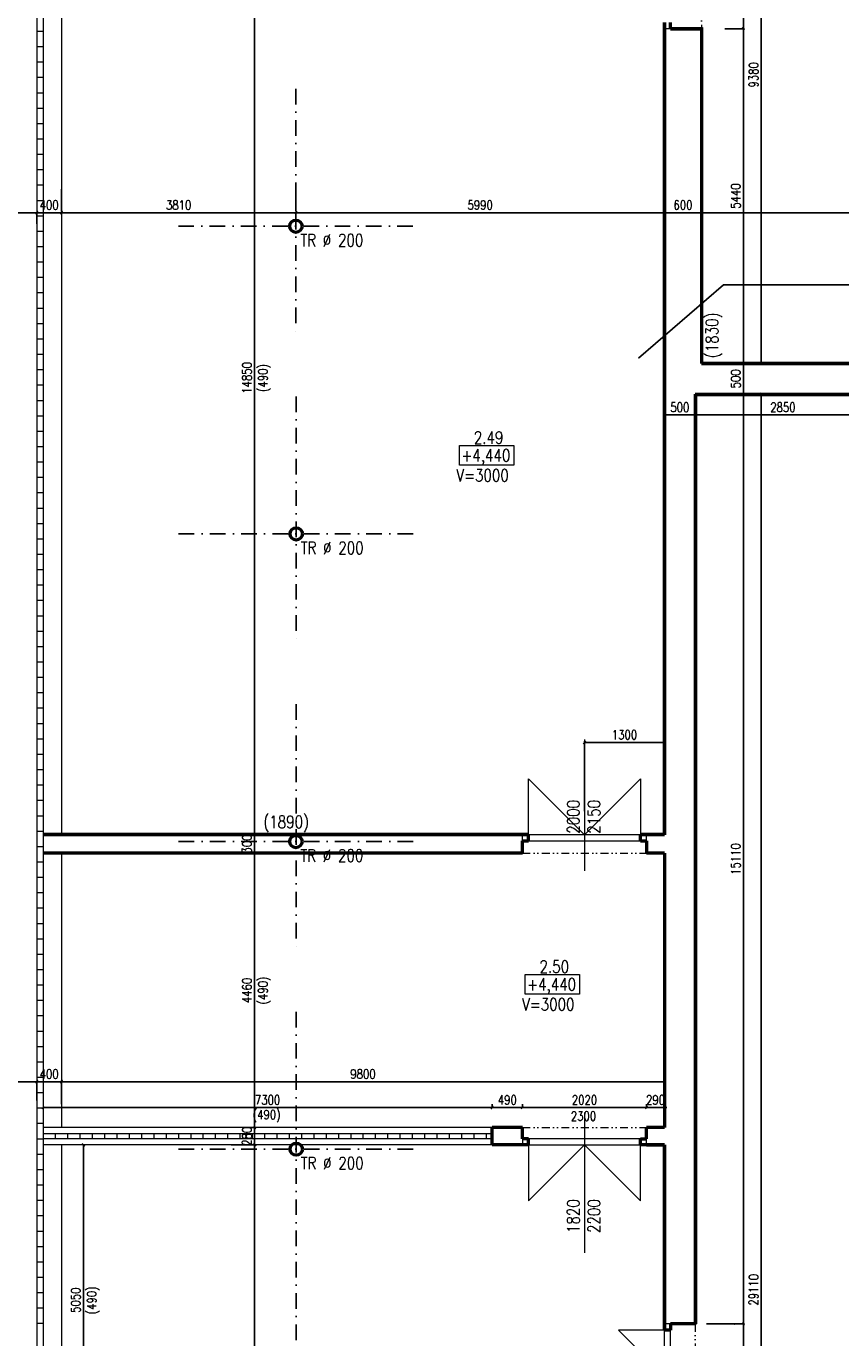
# Model space of a CAD drawing. Header units: millimetres. Extents: x -238874 to 551972, y -298952 to 658415.
# Tile 228 of 256: x 41975 to 55213, y 178336 to 199651. Entities that reach past the tile are written whole.
import ezdxf

# ---------------------------------------------------------------- set-up
doc = ezdxf.new("R2010")
doc.units = ezdxf.units.MM
doc.header["$LTSCALE"] = 20
doc.linetypes.add('DIVIDE2', pattern=[15.875, 6.35, -3.175, 0, -3.175, 0, -3.175])
doc.linetypes.add('ČERCHOVANÁ', pattern=[25.4, 12.7, -6.35, 0, -6.35])
for name, color, linetype in [('CZ', 255, 'Continuous'), ('KOTY', 8, 'Continuous'), ('OSYSTAVBA', 101, 'ČERCHOVANÁ')]:
    doc.layers.add(name, color=color, linetype=linetype)
doc.layers.add('NOSNÉ', color=8, linetype='Continuous', lineweight=50)
doc.layers.add('PRUCHODY', color=7, linetype='Continuous', lineweight=18)
doc.styles.add('SIMPLEX', font='SIMPLEX.shx', dxfattribs={"width": 0.8, "bigfont": 'CAD13.shx'})
doc.styles.get("Standard").update_dxf_attribs({"font": 'simplex.shx', "width": 0.8})
doc.dimstyles.new('CKA', dxfattribs={"dimtxt": 200, "dimasz": 40, "dimexe": 20, "dimexo": 0.2, "dimgap": 50, "dimtad": 1, "dimdec": 0, "dimrnd": 1, "dimzin": 0, "dimdsep": 46, "dimtxsty": 'Standard', "dimblk1": 'OBLIQUE', "dimblk2": 'OBLIQUE', "dimsah": 1, "dimcen": 0.09, "dimclrd": 253, "dimclre": 253, "dimclrt": 253, "dimadec": 0, "dimazin": 0, "dimtfac": 1, "dimtdec": 0, "dimtix": 1, "dimtmove": 2, "dimatfit": 3, "dimfxl": 1, "dimtolj": 1, "dimtzin": 0, "dimarcsym": 0})

# ---------------------------------------------------------------- blocks, each defined once
blk = doc.blocks.new('_OBLIQUE')
at = {"color": 0, "linetype": 'ByBlock'}
blk.add_line((-0.5, -0.5), (0.5, 0.5), dxfattribs=at)
blk = doc.blocks.new('*D1678')
at = {"layer": 'DEFPOINTS', "color": 0, "transparency": 16777216}
for p in [(52948, 199611), (58498, 197281), (58498, 196620)]:
    blk.add_point(p, dxfattribs=at)
at = {"layer": 'KOTY', "lineweight": -2, "transparency": 16777216}
for p, q in [((58498, 196900), (58498, 196600)), ((52948, 196620), (58498, 196620))]:
    blk.add_line(p, q, dxfattribs=at)
at = {"layer": 'KOTY', "lineweight": -2, "transparency": 16777216, "xscale": 40, "yscale": 40, "zscale": 40, "rotation": 180}
blk.add_blockref('_OBLIQUE', (52948, 196620), dxfattribs=at)
at = {"layer": 'KOTY', "lineweight": -2, "transparency": 16777216, "xscale": 40, "yscale": 40, "zscale": 40}
blk.add_blockref('_OBLIQUE', (58498, 196620), dxfattribs=at)
at = {"layer": 'KOTY', "transparency": 16777216, "insert": (55723, 196745), "char_height": 150, "attachment_point": 5, "style": 'SIMPLEX'}
blk.add_mtext('\\A1;5550', dxfattribs=at)
blk = doc.blocks.new('*D1687')
at = {"layer": 'DEFPOINTS', "color": 0, "transparency": 16777216}
for p in [(45687, 186211), (45687, 181751), (45898, 181751)]:
    blk.add_point(p, dxfattribs=at)
at = {"layer": 'KOTY', "lineweight": -2, "transparency": 16777216}
for p, q in [((45687, 186211), (45687, 181751)), ((45517, 181751), (45667, 181751))]:
    blk.add_line(p, q, dxfattribs=at)
at = {"layer": 'KOTY', "lineweight": -2, "transparency": 16777216, "xscale": 40, "yscale": 40, "zscale": 40}
for p, rotation in [((45687, 186211), 90), ((45687, 181751), 270)]:
    blk.add_blockref('_OBLIQUE', p, dxfattribs=dict(at, rotation=rotation))
at = {"layer": 'KOTY', "transparency": 16777216, "insert": (45562, 183981), "char_height": 150, "attachment_point": 5, "rotation": 90, "style": 'SIMPLEX'}
blk.add_mtext('\\A1;4460', dxfattribs=at)
blk = doc.blocks.new('*D1689')
at = {"layer": 'DEFPOINTS', "color": 0, "transparency": 16777216}
for p in [(52848, 193671), (53631, 193671), (52648, 178561)]:
    blk.add_point(p, dxfattribs=at)
at = {"layer": 'KOTY', "lineweight": -2, "transparency": 16777216}
for p, q in [((53229, 193671), (53651, 193671)), ((53631, 178561), (53631, 193671))]:
    blk.add_line(p, q, dxfattribs=at)
at = {"layer": 'KOTY', "lineweight": -2, "transparency": 16777216, "xscale": 40, "yscale": 40, "zscale": 40}
for p, rotation in [((53631, 193671), 90), ((53631, 178561), 270)]:
    blk.add_blockref('_OBLIQUE', p, dxfattribs=dict(at, rotation=rotation))
at = {"layer": 'KOTY', "transparency": 16777216, "insert": (53506, 186116), "char_height": 150, "attachment_point": 5, "rotation": 90, "style": 'SIMPLEX'}
blk.add_mtext('\\A1;15110', dxfattribs=at)
blk = doc.blocks.new('*D1690')
at = {"layer": 'DEFPOINTS', "color": 0, "transparency": 16777216}
for p in [(52848, 193671), (53921, 193671), (52848, 164561)]:
    blk.add_point(p, dxfattribs=at)
at = {"layer": 'KOTY', "lineweight": -2, "transparency": 16777216}
for p, q in [((53229, 193671), (53941, 193671)), ((53921, 164561), (53921, 193671))]:
    blk.add_line(p, q, dxfattribs=at)
at = {"layer": 'KOTY', "lineweight": -2, "transparency": 16777216, "xscale": 40, "yscale": 40, "zscale": 40}
for p, rotation in [((53921, 193671), 90), ((53921, 164561), 270)]:
    blk.add_blockref('_OBLIQUE', p, dxfattribs=dict(at, rotation=rotation))
at = {"layer": 'KOTY', "transparency": 16777216, "insert": (53796, 179116), "char_height": 150, "attachment_point": 5, "rotation": 90, "style": 'SIMPLEX'}
blk.add_mtext('\\A1;29110', dxfattribs=at)
blk = doc.blocks.new('*D1809')
at = {"layer": 'DEFPOINTS', "color": 0, "transparency": 16777216}
for p in [(45687, 181471), (45687, 171991), (45687, 171991)]:
    blk.add_point(p, dxfattribs=at)
at = {"layer": 'KOTY', "lineweight": -2, "transparency": 16777216}
for p, q in [((45687, 181471), (45687, 171991)), ((46068, 171991), (45707, 171991))]:
    blk.add_line(p, q, dxfattribs=at)
at = {"layer": 'KOTY', "lineweight": -2, "transparency": 16777216, "xscale": 40, "yscale": 40, "zscale": 40}
for p, rotation in [((45687, 181471), 90), ((45687, 171991), 270)]:
    blk.add_blockref('_OBLIQUE', p, dxfattribs=dict(at, rotation=rotation))
at = {"layer": 'KOTY', "transparency": 16777216, "insert": (45562, 176731), "char_height": 150, "attachment_point": 5, "rotation": 90, "style": 'SIMPLEX'}
blk.add_mtext('\\A1;9480', dxfattribs=at)
blk = doc.blocks.new('*D1858')
at = {"layer": 'DEFPOINTS', "color": 0, "transparency": 16777216}
for p in [(42548, 182497), (42548, 181751), (52348, 181751)]:
    blk.add_point(p, dxfattribs=at)
at = {"layer": 'KOTY', "lineweight": -2, "transparency": 16777216}
for p, q in [((42548, 182132), (42548, 182517)), ((52348, 182497), (42548, 182497))]:
    blk.add_line(p, q, dxfattribs=at)
at = {"layer": 'KOTY', "lineweight": -2, "transparency": 16777216, "xscale": 40, "yscale": 40, "zscale": 40, "rotation": 180}
blk.add_blockref('_OBLIQUE', (42548, 182497), dxfattribs=at)
at = {"layer": 'KOTY', "lineweight": -2, "transparency": 16777216, "xscale": 40, "yscale": 40, "zscale": 40}
blk.add_blockref('_OBLIQUE', (52348, 182497), dxfattribs=at)
at = {"layer": 'KOTY', "transparency": 16777216, "insert": (47448, 182622), "char_height": 150, "attachment_point": 5, "style": 'SIMPLEX'}
blk.add_mtext('\\A1;9800', dxfattribs=at)
blk = doc.blocks.new('*D1862')
at = {"layer": 'DEFPOINTS', "color": 0, "transparency": 16777216}
for p in [(49548, 182077), (42248, 181751), (49548, 181751)]:
    blk.add_point(p, dxfattribs=at)
at = {"layer": 'KOTY', "lineweight": -2, "transparency": 16777216}
for p, q in [((42248, 182077), (49548, 182077)), ((49548, 182132), (49548, 182097))]:
    blk.add_line(p, q, dxfattribs=at)
at = {"layer": 'KOTY', "lineweight": -2, "transparency": 16777216, "xscale": 40, "yscale": 40, "zscale": 40, "rotation": 180}
blk.add_blockref('_OBLIQUE', (42248, 182077), dxfattribs=at)
at = {"layer": 'KOTY', "lineweight": -2, "transparency": 16777216, "xscale": 40, "yscale": 40, "zscale": 40}
blk.add_blockref('_OBLIQUE', (49548, 182077), dxfattribs=at)
at = {"layer": 'KOTY', "transparency": 16777216, "insert": (45898, 182202), "char_height": 150, "attachment_point": 5, "style": 'SIMPLEX'}
blk.add_mtext('\\A1;7300', dxfattribs=at)
blk = doc.blocks.new('*D1863')
at = {"layer": 'DEFPOINTS', "color": 0, "transparency": 16777216}
for p in [(42548, 181471), (42905, 181471), (42548, 176421)]:
    blk.add_point(p, dxfattribs=at)
at = {"layer": 'KOTY', "lineweight": -2, "transparency": 16777216}
for p, q in [((42905, 176421), (42905, 181471)), ((42929, 181471), (42925, 181471))]:
    blk.add_line(p, q, dxfattribs=at)
at = {"layer": 'KOTY', "lineweight": -2, "transparency": 16777216, "xscale": 40, "yscale": 40, "zscale": 40}
for p, rotation in [((42905, 181471), 90), ((42905, 176421), 270)]:
    blk.add_blockref('_OBLIQUE', p, dxfattribs=dict(at, rotation=rotation))
at = {"layer": 'KOTY', "transparency": 16777216, "insert": (42780, 178946), "char_height": 150, "attachment_point": 5, "rotation": 90, "style": 'SIMPLEX'}
blk.add_mtext('\\A1;5050', dxfattribs=at)
blk = doc.blocks.new('*D1868')
at = {"layer": 'DEFPOINTS', "color": 0, "transparency": 16777216}
for p in [(42148, 182571), (42148, 182497), (42548, 181751)]:
    blk.add_point(p, dxfattribs=at)
at = {"layer": 'KOTY', "lineweight": -2, "transparency": 16777216}
for p, q in [((42148, 182497), (42108, 182497)), ((42548, 182497), (42148, 182497)), ((42148, 182190), (42148, 182477)), ((42548, 182497), (42588, 182497))]:
    blk.add_line(p, q, dxfattribs=at)
at = {"layer": 'KOTY', "lineweight": -2, "transparency": 16777216, "xscale": 40, "yscale": 40, "zscale": 40}
blk.add_blockref('_OBLIQUE', (42148, 182497), dxfattribs=at)
at = {"layer": 'KOTY', "lineweight": -2, "transparency": 16777216, "xscale": 40, "yscale": 40, "zscale": 40, "rotation": 180}
blk.add_blockref('_OBLIQUE', (42548, 182497), dxfattribs=at)
at = {"layer": 'KOTY', "transparency": 16777216, "insert": (42348, 182622), "char_height": 150, "attachment_point": 5, "style": 'SIMPLEX'}
blk.add_mtext('\\A1;400', dxfattribs=at)
blk = doc.blocks.new('*D1869')
at = {"layer": 'DEFPOINTS', "color": 0, "transparency": 16777216}
for p in [(40258, 182497), (40258, 182497), (42148, 182571)]:
    blk.add_point(p, dxfattribs=at)
at = {"layer": 'KOTY', "lineweight": -2, "transparency": 16777216}
for p, q in [((40258, 182878), (40258, 182517)), ((42148, 182497), (40258, 182497))]:
    blk.add_line(p, q, dxfattribs=at)
at = {"layer": 'KOTY', "lineweight": -2, "transparency": 16777216, "xscale": 40, "yscale": 40, "zscale": 40, "rotation": 180}
blk.add_blockref('_OBLIQUE', (40258, 182497), dxfattribs=at)
at = {"layer": 'KOTY', "lineweight": -2, "transparency": 16777216, "xscale": 40, "yscale": 40, "zscale": 40}
blk.add_blockref('_OBLIQUE', (42148, 182497), dxfattribs=at)
at = {"layer": 'KOTY', "transparency": 16777216, "insert": (41203, 182622), "char_height": 150, "attachment_point": 5, "style": 'SIMPLEX'}
blk.add_mtext('\\A1;1890', dxfattribs=at)
blk = doc.blocks.new('*D1870')
at = {"layer": 'DEFPOINTS', "color": 0, "transparency": 16777216}
for p in [(45898, 181751), (45687, 181471), (45687, 181471)]:
    blk.add_point(p, dxfattribs=at)
at = {"layer": 'KOTY', "lineweight": -2, "transparency": 16777216}
for p, q in [((45687, 181751), (45687, 181791)), ((45687, 181751), (45687, 181471)), ((45306, 181471), (45667, 181471)), ((45687, 181471), (45687, 181431))]:
    blk.add_line(p, q, dxfattribs=at)
at = {"layer": 'KOTY', "lineweight": -2, "transparency": 16777216, "xscale": 40, "yscale": 40, "zscale": 40}
for p, rotation in [((45687, 181751), 270), ((45687, 181471), 90)]:
    blk.add_blockref('_OBLIQUE', p, dxfattribs=dict(at, rotation=rotation))
at = {"layer": 'KOTY', "transparency": 16777216, "insert": (45562, 181611), "char_height": 150, "attachment_point": 5, "rotation": 90, "style": 'SIMPLEX'}
blk.add_mtext('\\A1;280', dxfattribs=at)
blk = doc.blocks.new('*D1871')
at = {"layer": 'DEFPOINTS', "color": 0, "transparency": 16777216}
for p in [(52648, 178561), (53631, 178561), (52648, 176861)]:
    blk.add_point(p, dxfattribs=at)
at = {"layer": 'KOTY', "lineweight": -2, "transparency": 16777216}
for p, q in [((53029, 178561), (53651, 178561)), ((53631, 176861), (53631, 178561))]:
    blk.add_line(p, q, dxfattribs=at)
at = {"layer": 'KOTY', "lineweight": -2, "transparency": 16777216, "xscale": 40, "yscale": 40, "zscale": 40}
for p, rotation in [((53631, 178561), 90), ((53631, 176861), 270)]:
    blk.add_blockref('_OBLIQUE', p, dxfattribs=dict(at, rotation=rotation))
at = {"layer": 'KOTY', "transparency": 16777216, "insert": (53506, 177711), "char_height": 150, "attachment_point": 5, "rotation": 90, "style": 'SIMPLEX'}
blk.add_mtext('\\A1;1700', dxfattribs=at)
blk = doc.blocks.new('*D1875')
at = {"layer": 'DEFPOINTS', "color": 0, "transparency": 16777216}
for p in [(50038, 182077), (49548, 181751), (50038, 181751)]:
    blk.add_point(p, dxfattribs=at)
at = {"layer": 'KOTY', "lineweight": -2, "transparency": 16777216}
for p, q in [((49548, 182077), (50038, 182077)), ((50038, 182132), (50038, 182097))]:
    blk.add_line(p, q, dxfattribs=at)
at = {"layer": 'KOTY', "lineweight": -2, "transparency": 16777216, "xscale": 40, "yscale": 40, "zscale": 40, "rotation": 180}
blk.add_blockref('_OBLIQUE', (49548, 182077), dxfattribs=at)
at = {"layer": 'KOTY', "lineweight": -2, "transparency": 16777216, "xscale": 40, "yscale": 40, "zscale": 40}
blk.add_blockref('_OBLIQUE', (50038, 182077), dxfattribs=at)
at = {"layer": 'KOTY', "transparency": 16777216, "insert": (49793, 182202), "char_height": 150, "attachment_point": 5, "style": 'SIMPLEX'}
blk.add_mtext('\\A1;490', dxfattribs=at)
blk = doc.blocks.new('*D1876')
at = {"layer": 'DEFPOINTS', "color": 0, "transparency": 16777216}
for p in [(52058, 182077), (50038, 181751), (52058, 181751)]:
    blk.add_point(p, dxfattribs=at)
at = {"layer": 'KOTY', "lineweight": -2, "transparency": 16777216}
for p, q in [((50038, 182077), (52058, 182077)), ((52058, 182132), (52058, 182097))]:
    blk.add_line(p, q, dxfattribs=at)
at = {"layer": 'KOTY', "lineweight": -2, "transparency": 16777216, "xscale": 40, "yscale": 40, "zscale": 40, "rotation": 180}
blk.add_blockref('_OBLIQUE', (50038, 182077), dxfattribs=at)
at = {"layer": 'KOTY', "lineweight": -2, "transparency": 16777216, "xscale": 40, "yscale": 40, "zscale": 40}
blk.add_blockref('_OBLIQUE', (52058, 182077), dxfattribs=at)
at = {"layer": 'KOTY', "transparency": 16777216, "insert": (51048, 182202), "char_height": 150, "attachment_point": 5, "style": 'SIMPLEX'}
blk.add_mtext('\\A1;2020', dxfattribs=at)
blk = doc.blocks.new('*D1877')
at = {"layer": 'DEFPOINTS', "color": 0, "transparency": 16777216}
for p in [(52348, 182077), (52058, 181751), (52348, 181751)]:
    blk.add_point(p, dxfattribs=at)
at = {"layer": 'KOTY', "lineweight": -2, "transparency": 16777216}
for p, q in [((52058, 182077), (52018, 182077)), ((52058, 182077), (52348, 182077)), ((52348, 182132), (52348, 182097)), ((52348, 182077), (52388, 182077))]:
    blk.add_line(p, q, dxfattribs=at)
at = {"layer": 'KOTY', "lineweight": -2, "transparency": 16777216, "xscale": 40, "yscale": 40, "zscale": 40}
blk.add_blockref('_OBLIQUE', (52058, 182077), dxfattribs=at)
at = {"layer": 'KOTY', "lineweight": -2, "transparency": 16777216, "xscale": 40, "yscale": 40, "zscale": 40, "rotation": 180}
blk.add_blockref('_OBLIQUE', (52348, 182077), dxfattribs=at)
at = {"layer": 'KOTY', "transparency": 16777216, "insert": (52203, 182202), "char_height": 150, "attachment_point": 5, "style": 'SIMPLEX'}
blk.add_mtext('\\A1;290', dxfattribs=at)
blk = doc.blocks.new('*D1985')
at = {"layer": 'DEFPOINTS', "color": 0, "transparency": 16777216}
for p in [(52348, 199611), (46358, 196620), (52348, 196620)]:
    blk.add_point(p, dxfattribs=at)
at = {"layer": 'KOTY', "lineweight": -2, "transparency": 16777216}
for p, q in [((52348, 199230), (52348, 196600)), ((46358, 196620), (52348, 196620))]:
    blk.add_line(p, q, dxfattribs=at)
at = {"layer": 'KOTY', "lineweight": -2, "transparency": 16777216, "xscale": 40, "yscale": 40, "zscale": 40, "rotation": 180}
blk.add_blockref('_OBLIQUE', (46358, 196620), dxfattribs=at)
at = {"layer": 'KOTY', "lineweight": -2, "transparency": 16777216, "xscale": 40, "yscale": 40, "zscale": 40}
blk.add_blockref('_OBLIQUE', (52348, 196620), dxfattribs=at)
at = {"layer": 'KOTY', "transparency": 16777216, "insert": (49353, 196745), "char_height": 150, "attachment_point": 5, "style": 'SIMPLEX'}
blk.add_mtext('\\A1;5990', dxfattribs=at)
blk = doc.blocks.new('*D1986')
at = {"layer": 'DEFPOINTS', "color": 0, "transparency": 16777216}
for p in [(52348, 199611), (52948, 199611), (52948, 196620)]:
    blk.add_point(p, dxfattribs=at)
at = {"layer": 'KOTY', "lineweight": -2, "transparency": 16777216}
for p, q in [((52948, 199230), (52948, 196600)), ((52348, 196620), (52948, 196620))]:
    blk.add_line(p, q, dxfattribs=at)
at = {"layer": 'KOTY', "lineweight": -2, "transparency": 16777216, "xscale": 40, "yscale": 40, "zscale": 40, "rotation": 180}
blk.add_blockref('_OBLIQUE', (52348, 196620), dxfattribs=at)
at = {"layer": 'KOTY', "lineweight": -2, "transparency": 16777216, "xscale": 40, "yscale": 40, "zscale": 40}
blk.add_blockref('_OBLIQUE', (52948, 196620), dxfattribs=at)
at = {"layer": 'KOTY', "transparency": 16777216, "insert": (52648, 196745), "char_height": 150, "attachment_point": 5, "style": 'SIMPLEX'}
blk.add_mtext('\\A1;600', dxfattribs=at)
blk = doc.blocks.new('*D1987')
at = {"layer": 'DEFPOINTS', "color": 0, "transparency": 16777216}
for p in [(45687, 201361), (45687, 186511), (45687, 186511)]:
    blk.add_point(p, dxfattribs=at)
at = {"layer": 'KOTY', "lineweight": -2, "transparency": 16777216}
for p, q in [((45687, 201361), (45687, 186511)), ((45306, 186511), (45667, 186511))]:
    blk.add_line(p, q, dxfattribs=at)
at = {"layer": 'KOTY', "lineweight": -2, "transparency": 16777216, "xscale": 40, "yscale": 40, "zscale": 40}
for p, rotation in [((45687, 201361), 90), ((45687, 186511), 270)]:
    blk.add_blockref('_OBLIQUE', p, dxfattribs=dict(at, rotation=rotation))
at = {"layer": 'KOTY', "transparency": 16777216, "insert": (45562, 193936), "char_height": 150, "attachment_point": 5, "rotation": 90, "style": 'SIMPLEX'}
blk.add_mtext('\\A1;14850', dxfattribs=at)
blk = doc.blocks.new('*D1988')
at = {"layer": 'DEFPOINTS', "color": 0, "transparency": 16777216}
for p in [(53921, 203551), (54978, 203551), (52948, 194171)]:
    blk.add_point(p, dxfattribs=at)
at = {"layer": 'KOTY', "lineweight": -2, "transparency": 16777216}
for p, q in [((54597, 203551), (53901, 203551)), ((53921, 194171), (53921, 203551))]:
    blk.add_line(p, q, dxfattribs=at)
at = {"layer": 'KOTY', "lineweight": -2, "transparency": 16777216, "xscale": 40, "yscale": 40, "zscale": 40}
for p, rotation in [((53921, 203551), 90), ((53921, 194171), 270)]:
    blk.add_blockref('_OBLIQUE', p, dxfattribs=dict(at, rotation=rotation))
at = {"layer": 'KOTY', "transparency": 16777216, "insert": (53796, 198861), "char_height": 150, "attachment_point": 5, "rotation": 90, "style": 'SIMPLEX'}
blk.add_mtext('\\A1;9380', dxfattribs=at)
blk = doc.blocks.new('*D1989')
at = {"layer": 'DEFPOINTS', "color": 0, "transparency": 16777216}
for p in [(52948, 199611), (53631, 199611), (52848, 194171)]:
    blk.add_point(p, dxfattribs=at)
at = {"layer": 'KOTY', "lineweight": -2, "transparency": 16777216}
for p, q in [((53329, 199611), (53651, 199611)), ((53631, 194171), (53631, 199611))]:
    blk.add_line(p, q, dxfattribs=at)
at = {"layer": 'KOTY', "lineweight": -2, "transparency": 16777216, "xscale": 40, "yscale": 40, "zscale": 40}
for p, rotation in [((53631, 199611), 90), ((53631, 194171), 270)]:
    blk.add_blockref('_OBLIQUE', p, dxfattribs=dict(at, rotation=rotation))
at = {"layer": 'KOTY', "transparency": 16777216, "insert": (53506, 196891), "char_height": 150, "attachment_point": 5, "rotation": 90, "style": 'SIMPLEX'}
blk.add_mtext('\\A1;5440', dxfattribs=at)
blk = doc.blocks.new('*D1990')
at = {"layer": 'DEFPOINTS', "color": 0, "transparency": 16777216}
for p in [(45687, 186511), (45687, 186211), (45687, 186211)]:
    blk.add_point(p, dxfattribs=at)
at = {"layer": 'KOTY', "lineweight": -2, "transparency": 16777216}
for p, q in [((45687, 186511), (45687, 186551)), ((45687, 186511), (45687, 186211)), ((45306, 186211), (45667, 186211)), ((45687, 186211), (45687, 186171))]:
    blk.add_line(p, q, dxfattribs=at)
at = {"layer": 'KOTY', "lineweight": -2, "transparency": 16777216, "xscale": 40, "yscale": 40, "zscale": 40}
for p, rotation in [((45687, 186511), 270), ((45687, 186211), 90)]:
    blk.add_blockref('_OBLIQUE', p, dxfattribs=dict(at, rotation=rotation))
at = {"layer": 'KOTY', "transparency": 16777216, "insert": (45562, 186361), "char_height": 150, "attachment_point": 5, "rotation": 90, "style": 'SIMPLEX'}
blk.add_mtext('\\A1;300', dxfattribs=at)
blk = doc.blocks.new('*D1991')
at = {"layer": 'DEFPOINTS', "color": 0, "transparency": 16777216}
for p in [(42548, 196620), (46358, 196620), (46358, 196620)]:
    blk.add_point(p, dxfattribs=at)
at = {"layer": 'KOTY', "lineweight": -2, "transparency": 16777216}
for p, q in [((46358, 197001), (46358, 196640)), ((42548, 196620), (46358, 196620))]:
    blk.add_line(p, q, dxfattribs=at)
at = {"layer": 'KOTY', "lineweight": -2, "transparency": 16777216, "xscale": 40, "yscale": 40, "zscale": 40, "rotation": 180}
blk.add_blockref('_OBLIQUE', (42548, 196620), dxfattribs=at)
at = {"layer": 'KOTY', "lineweight": -2, "transparency": 16777216, "xscale": 40, "yscale": 40, "zscale": 40}
blk.add_blockref('_OBLIQUE', (46358, 196620), dxfattribs=at)
at = {"layer": 'KOTY', "transparency": 16777216, "insert": (44453, 196745), "char_height": 150, "attachment_point": 5, "style": 'SIMPLEX'}
blk.add_mtext('\\A1;3810', dxfattribs=at)
blk = doc.blocks.new('*D1992')
at = {"layer": 'DEFPOINTS', "color": 0, "transparency": 16777216}
for p in [(40258, 197251), (42148, 196821), (42148, 196620)]:
    blk.add_point(p, dxfattribs=at)
at = {"layer": 'KOTY', "lineweight": -2, "transparency": 16777216}
for p, q in [((40258, 196620), (42148, 196620)), ((42148, 196440), (42148, 196600))]:
    blk.add_line(p, q, dxfattribs=at)
at = {"layer": 'KOTY', "lineweight": -2, "transparency": 16777216, "xscale": 40, "yscale": 40, "zscale": 40, "rotation": 180}
blk.add_blockref('_OBLIQUE', (40258, 196620), dxfattribs=at)
at = {"layer": 'KOTY', "lineweight": -2, "transparency": 16777216, "xscale": 40, "yscale": 40, "zscale": 40}
blk.add_blockref('_OBLIQUE', (42148, 196620), dxfattribs=at)
at = {"layer": 'KOTY', "transparency": 16777216, "insert": (41203, 196745), "char_height": 150, "attachment_point": 5, "style": 'SIMPLEX'}
blk.add_mtext('\\A1;1890', dxfattribs=at)
blk = doc.blocks.new('*D1993')
at = {"layer": 'DEFPOINTS', "color": 0, "transparency": 16777216}
for p in [(42148, 196821), (42548, 196620), (42548, 196620)]:
    blk.add_point(p, dxfattribs=at)
at = {"layer": 'KOTY', "lineweight": -2, "transparency": 16777216}
for p, q in [((42548, 197001), (42548, 196640)), ((42148, 196620), (42108, 196620)), ((42148, 196620), (42548, 196620)), ((42548, 196620), (42588, 196620))]:
    blk.add_line(p, q, dxfattribs=at)
at = {"layer": 'KOTY', "lineweight": -2, "transparency": 16777216, "xscale": 40, "yscale": 40, "zscale": 40}
blk.add_blockref('_OBLIQUE', (42148, 196620), dxfattribs=at)
at = {"layer": 'KOTY', "lineweight": -2, "transparency": 16777216, "xscale": 40, "yscale": 40, "zscale": 40, "rotation": 180}
blk.add_blockref('_OBLIQUE', (42548, 196620), dxfattribs=at)
at = {"layer": 'KOTY', "transparency": 16777216, "insert": (42348, 196745), "char_height": 150, "attachment_point": 5, "style": 'SIMPLEX'}
blk.add_mtext('\\A1;400', dxfattribs=at)
blk = doc.blocks.new('*D1994')
at = {"layer": 'DEFPOINTS', "color": 0, "transparency": 16777216}
for p in [(51048, 188010), (51048, 186511), (52348, 186511)]:
    blk.add_point(p, dxfattribs=at)
at = {"layer": 'KOTY', "lineweight": -2, "transparency": 16777216}
for p, q in [((51048, 186892), (51048, 188030)), ((52348, 188010), (51048, 188010))]:
    blk.add_line(p, q, dxfattribs=at)
at = {"layer": 'KOTY', "lineweight": -2, "transparency": 16777216, "xscale": 40, "yscale": 40, "zscale": 40, "rotation": 180}
blk.add_blockref('_OBLIQUE', (51048, 188010), dxfattribs=at)
at = {"layer": 'KOTY', "lineweight": -2, "transparency": 16777216, "xscale": 40, "yscale": 40, "zscale": 40}
blk.add_blockref('_OBLIQUE', (52348, 188010), dxfattribs=at)
at = {"layer": 'KOTY', "transparency": 16777216, "insert": (51698, 188135), "char_height": 150, "attachment_point": 5, "style": 'SIMPLEX'}
blk.add_mtext('\\A1;1300', dxfattribs=at)
blk = doc.blocks.new('*D1995')
at = {"layer": 'DEFPOINTS', "color": 0, "transparency": 16777216}
for p in [(52848, 194171), (53631, 194171), (52848, 193671)]:
    blk.add_point(p, dxfattribs=at)
at = {"layer": 'KOTY', "lineweight": -2, "transparency": 16777216}
for p, q in [((53229, 194171), (53651, 194171)), ((53631, 193671), (53631, 194171))]:
    blk.add_line(p, q, dxfattribs=at)
at = {"layer": 'KOTY', "lineweight": -2, "transparency": 16777216, "xscale": 40, "yscale": 40, "zscale": 40}
for p, rotation in [((53631, 194171), 90), ((53631, 193671), 270)]:
    blk.add_blockref('_OBLIQUE', p, dxfattribs=dict(at, rotation=rotation))
at = {"layer": 'KOTY', "transparency": 16777216, "insert": (53506, 193921), "char_height": 150, "attachment_point": 5, "rotation": 90, "style": 'SIMPLEX'}
blk.add_mtext('\\A1;500', dxfattribs=at)
blk = doc.blocks.new('*D1996')
at = {"layer": 'DEFPOINTS', "color": 0, "transparency": 16777216}
for p in [(55698, 193671), (55698, 193334), (52848, 193111)]:
    blk.add_point(p, dxfattribs=at)
at = {"layer": 'KOTY', "lineweight": -2, "transparency": 16777216}
for p, q in [((52848, 193334), (55698, 193334)), ((55698, 193290), (55698, 193314))]:
    blk.add_line(p, q, dxfattribs=at)
at = {"layer": 'KOTY', "lineweight": -2, "transparency": 16777216, "xscale": 40, "yscale": 40, "zscale": 40, "rotation": 180}
blk.add_blockref('_OBLIQUE', (52848, 193334), dxfattribs=at)
at = {"layer": 'KOTY', "lineweight": -2, "transparency": 16777216, "xscale": 40, "yscale": 40, "zscale": 40}
blk.add_blockref('_OBLIQUE', (55698, 193334), dxfattribs=at)
at = {"layer": 'KOTY', "transparency": 16777216, "insert": (54273, 193459), "char_height": 150, "attachment_point": 5, "style": 'SIMPLEX'}
blk.add_mtext('\\A1;2850', dxfattribs=at)
blk = doc.blocks.new('*D1997')
at = {"layer": 'DEFPOINTS', "color": 0, "transparency": 16777216}
for p in [(52848, 193334), (52348, 193111), (52848, 193111)]:
    blk.add_point(p, dxfattribs=at)
at = {"layer": 'KOTY', "lineweight": -2, "transparency": 16777216}
for p, q in [((52348, 193334), (52848, 193334)), ((52848, 193492), (52848, 193354))]:
    blk.add_line(p, q, dxfattribs=at)
at = {"layer": 'KOTY', "lineweight": -2, "transparency": 16777216, "xscale": 40, "yscale": 40, "zscale": 40, "rotation": 180}
blk.add_blockref('_OBLIQUE', (52348, 193334), dxfattribs=at)
at = {"layer": 'KOTY', "lineweight": -2, "transparency": 16777216, "xscale": 40, "yscale": 40, "zscale": 40}
blk.add_blockref('_OBLIQUE', (52848, 193334), dxfattribs=at)
at = {"layer": 'KOTY', "transparency": 16777216, "insert": (52598, 193459), "char_height": 150, "attachment_point": 5, "style": 'SIMPLEX'}
blk.add_mtext('\\A1;500', dxfattribs=at)
blk = doc.blocks.new('*D2024')
at = {"layer": 'DEFPOINTS', "color": 0, "transparency": 16777216}
for p in [(52948, 201261), (53631, 201261), (52948, 199611)]:
    blk.add_point(p, dxfattribs=at)
at = {"layer": 'KOTY', "lineweight": -2, "transparency": 16777216}
for p, q in [((53329, 201261), (53651, 201261)), ((53631, 199611), (53631, 201261))]:
    blk.add_line(p, q, dxfattribs=at)
at = {"layer": 'KOTY', "lineweight": -2, "transparency": 16777216, "xscale": 40, "yscale": 40, "zscale": 40}
for p, rotation in [((53631, 201261), 90), ((53631, 199611), 270)]:
    blk.add_blockref('_OBLIQUE', p, dxfattribs=dict(at, rotation=rotation))
at = {"layer": 'KOTY', "transparency": 16777216, "insert": (53506, 200436), "char_height": 150, "attachment_point": 5, "rotation": 90, "style": 'SIMPLEX'}
blk.add_mtext('\\A1;1650', dxfattribs=at)
blk = doc.blocks.new('A$C53DA2895')
at = {"layer": 'CZ', "insert": (0, 200), "char_height": 200, "width": 1830.1, "attachment_point": 1}
blk.add_mtext('TR %%c 200', dxfattribs=at)

msp = doc.modelspace()

# ---------------------------------------------------------------- linework, layer by layer
at = {"layer": 'CZ', "color": 7}
for p, q in [((51927.962, 194255.188), (53305.281, 195450.092)), ((53305.281, 195450.092), (56204.47, 195450.092))]:
    msp.add_line(p, q, dxfattribs=at)
at = {"layer": 'KOTY'}
msp.add_point((53489.484, 178560.863), dxfattribs=at)
at = {"layer": 'NOSNÉ'}
for p, q in [((52347.962, 199710.863), (52347.962, 186510.863)), ((52447.962, 199610.863), (52447.962, 199710.863)), ((52447.962, 199610.863), (52947.962, 199610.863)), ((52947.962, 199610.863), (52947.962, 194170.863)), ((52947.962, 194170.863), (55797.962, 194170.863)), ((52847.962, 193670.863), (52847.962, 178560.863)), ((52847.962, 193670.863), (55697.962, 193670.863)), ((50137.962, 186510.863), (42247.962, 186510.863)), ((50137.962, 186410.863), (50137.962, 186510.863)), ((51957.962, 186410.863), (51957.962, 186510.863)), ((52347.962, 186510.863), (51957.962, 186510.863)), ((50037.962, 186210.863), (50037.962, 186410.863)), ((50037.962, 186410.863), (50137.962, 186410.863)), ((51957.962, 186410.863), (52057.962, 186410.863)), ((52057.962, 186410.863), (52057.962, 186210.863)), ((50037.962, 186210.863), (42247.962, 186210.863)), ((52347.962, 186210.863), (52057.962, 186210.863)), ((52347.962, 186210.863), (52347.962, 181750.863)), ((49547.962, 181470.863), (49547.962, 181750.863)), ((50037.962, 181750.863), (49547.962, 181750.863)), ((50037.962, 181570.863), (50037.962, 181750.863)), ((52057.962, 181570.863), (52057.962, 181750.863)), ((52347.962, 181750.863), (52057.962, 181750.863)), ((52347.962, 181750.863), (52057.962, 181750.863)), ((50137.962, 181470.863), (49547.962, 181470.863)), ((50137.962, 181570.863), (50037.962, 181570.863)), ((50137.962, 181470.863), (50137.962, 181570.863)), ((51957.962, 181470.863), (51957.962, 181570.863)), ((51957.962, 181570.863), (52057.962, 181570.863)), ((52347.962, 181470.863), (51957.962, 181470.863)), ((52347.962, 181470.863), (52347.962, 178460.863)), ((52447.962, 178460.863), (52347.962, 178460.863)), ((52847.962, 178560.863), (52447.962, 178560.863)), ((52447.962, 178560.863), (52447.962, 178460.863))]:
    msp.add_line(p, q, dxfattribs=at)
for centre in [(46357.962, 196400.863), (46362.962, 191400.863), (46357.962, 186400.863), (46362.962, 181400.863)]:
    msp.add_circle(centre, 100, dxfattribs=at)
at = {"layer": 'OSYSTAVBA'}
for p, q in [((46357.962, 198634.15), (46357.962, 194628.011)), ((48258.066, 196400.863), (44355.363, 196400.863)), ((46362.962, 193634.15), (46362.962, 189628.011)), ((48263.066, 191400.863), (44360.363, 191400.863)), ((46362.962, 188634.15), (46362.962, 184628.011)), ((48263.066, 186400.863), (44360.363, 186400.863)), ((46362.962, 183634.15), (46362.962, 164560.863)), ((48263.066, 181400.863), (44360.363, 181400.863))]:
    msp.add_line(p, q, dxfattribs=at)
at = {"layer": 'PRUCHODY'}
for p, q in [((42147.962, 201360.863), (42147.962, 176820.863)), ((42247.962, 201360.863), (42247.962, 176720.863)), ((42547.962, 201360.863), (42547.962, 186510.863)), ((42147.962, 199570.863), (42247.962, 199570.863)), ((52327.962, 199710.863), (52327.962, 186530.863)), ((52447.962, 199610.863), (52347.962, 199610.863)), ((52447.962, 199630.863), (52967.962, 199630.863)), ((52967.962, 199630.863), (52967.962, 194190.863)), ((42147.962, 199320.863), (42247.962, 199320.863)), ((42147.962, 199070.863), (42247.962, 199070.863)), ((42147.962, 198820.863), (42247.962, 198820.863)), ((42147.962, 198570.863), (42247.962, 198570.863)), ((42147.962, 198320.863), (42247.962, 198320.863)), ((42147.962, 198070.863), (42247.962, 198070.863)), ((42147.962, 197820.863), (42247.962, 197820.863)), ((42147.962, 197570.863), (42247.962, 197570.863)), ((42147.962, 197320.863), (42247.962, 197320.863)), ((42147.962, 197070.863), (42247.962, 197070.863)), ((42147.962, 196820.863), (42247.962, 196820.863)), ((42147.962, 196570.863), (42247.962, 196570.863)), ((42147.962, 196320.863), (42247.962, 196320.863)), ((42147.962, 196070.863), (42247.962, 196070.863)), ((42147.962, 195820.863), (42247.962, 195820.863)), ((42147.962, 195570.863), (42247.962, 195570.863)), ((42147.962, 195320.863), (42247.962, 195320.863)), ((42147.962, 195070.863), (42247.962, 195070.863)), ((42147.962, 194820.863), (42247.962, 194820.863)), ((42147.962, 194570.863), (42247.962, 194570.863)), ((42147.962, 194320.863), (42247.962, 194320.863)), ((52967.962, 194190.863), (55797.962, 194190.863)), ((42147.962, 194070.863), (42247.962, 194070.863)), ((42147.962, 193820.863), (42247.962, 193820.863)), ((42147.962, 193570.863), (42247.962, 193570.863)), ((52867.962, 193650.863), (52867.962, 178560.863)), ((52867.962, 193650.863), (55717.962, 193650.863)), ((42147.962, 193320.863), (42247.962, 193320.863)), ((42147.962, 193070.863), (42247.962, 193070.863)), ((42147.962, 192820.863), (42247.962, 192820.863)), ((42147.962, 192570.863), (42247.962, 192570.863)), ((42147.962, 192320.863), (42247.962, 192320.863)), ((42147.962, 192070.863), (42247.962, 192070.863)), ((42147.962, 191820.863), (42247.962, 191820.863)), ((42147.962, 191570.863), (42247.962, 191570.863)), ((42147.962, 191320.863), (42247.962, 191320.863)), ((42147.962, 191070.863), (42247.962, 191070.863)), ((42147.962, 190820.863), (42247.962, 190820.863)), ((42147.962, 190570.863), (42247.962, 190570.863)), ((42147.962, 190320.863), (42247.962, 190320.863)), ((42147.962, 190070.863), (42247.962, 190070.863)), ((42147.962, 189820.863), (42247.962, 189820.863)), ((42147.962, 189570.863), (42247.962, 189570.863)), ((42147.962, 189320.863), (42247.962, 189320.863)), ((42147.962, 189070.863), (42247.962, 189070.863)), ((42147.962, 188820.863), (42247.962, 188820.863)), ((42147.962, 188570.863), (42247.962, 188570.863)), ((42147.962, 188320.863), (42247.962, 188320.863)), ((42147.962, 188070.863), (42247.962, 188070.863)), ((51047.962, 188060.219), (51047.962, 185925.973)), ((42147.962, 187820.863), (42247.962, 187820.863)), ((42147.962, 187570.863), (42247.962, 187570.863)), ((50137.962, 186510.863), (50137.962, 187420.863)), ((50137.962, 187420.863), (51047.962, 186510.863)), ((51047.962, 186510.863), (51957.962, 187420.863)), ((51957.962, 187420.863), (51957.962, 186510.863)), ((42147.962, 187320.863), (42247.962, 187320.863)), ((42147.962, 187070.863), (42247.962, 187070.863)), ((42147.962, 186820.863), (42247.962, 186820.863)), ((42147.962, 186570.863), (42247.962, 186570.863)), ((50137.962, 186530.863), (42247.962, 186530.863)), ((50037.962, 186410.863), (50037.962, 186510.863)), ((51957.962, 186510.863), (50137.962, 186510.863)), ((52327.962, 186530.863), (51957.962, 186530.863)), ((52057.962, 186410.863), (52057.962, 186510.863)), ((42147.962, 186320.863), (42247.962, 186320.863)), ((50137.962, 186410.863), (51957.962, 186410.863)), ((42547.962, 186210.863), (42547.962, 181750.863)), ((42147.962, 186070.863), (42247.962, 186070.863)), ((42147.962, 185820.863), (42247.962, 185820.863)), ((42147.962, 185570.863), (42247.962, 185570.863)), ((42147.962, 185320.863), (42247.962, 185320.863)), ((42147.962, 185070.863), (42247.962, 185070.863)), ((42147.962, 184820.863), (42247.962, 184820.863)), ((42147.962, 184570.863), (42247.962, 184570.863)), ((42147.962, 184320.863), (42247.962, 184320.863)), ((42147.962, 184070.863), (42247.962, 184070.863)), ((42147.962, 183820.863), (42247.962, 183820.863)), ((42147.962, 183570.863), (42247.962, 183570.863)), ((42147.962, 183320.863), (42247.962, 183320.863)), ((42147.962, 183070.863), (42247.962, 183070.863)), ((42147.962, 182820.863), (42247.962, 182820.863)), ((42147.962, 182570.863), (42247.962, 182570.863)), ((42147.962, 182320.863), (42247.962, 182320.863)), ((42147.962, 182070.863), (42247.962, 182070.863)), ((42147.962, 181820.863), (42247.962, 181820.863)), ((51047.962, 181997.767), (51047.962, 179713.699)), ((49547.962, 181750.863), (42247.962, 181750.863)), ((49547.962, 181650.863), (42247.962, 181650.863)), ((42447.962, 181650.863), (42447.962, 181570.863)), ((42647.962, 181650.863), (42647.962, 181570.863)), ((42847.962, 181650.863), (42847.962, 181570.863)), ((43047.962, 181650.863), (43047.962, 181570.863)), ((43247.962, 181650.863), (43247.962, 181570.863)), ((43447.962, 181650.863), (43447.962, 181570.863)), ((43647.962, 181650.863), (43647.962, 181570.863)), ((43847.962, 181650.863), (43847.962, 181570.863)), ((44047.962, 181650.863), (44047.962, 181570.863)), ((44247.962, 181650.863), (44247.962, 181570.863)), ((44447.962, 181650.863), (44447.962, 181570.863)), ((44647.962, 181650.863), (44647.962, 181570.863)), ((44847.962, 181650.863), (44847.962, 181570.863)), ((45047.962, 181650.863), (45047.962, 181570.863)), ((45247.962, 181650.863), (45247.962, 181570.863)), ((45447.962, 181650.863), (45447.962, 181570.863)), ((45647.962, 181650.863), (45647.962, 181570.863)), ((45847.962, 181650.863), (45847.962, 181570.863)), ((46047.962, 181650.863), (46047.962, 181570.863)), ((46247.962, 181650.863), (46247.962, 181570.863)), ((46447.962, 181650.863), (46447.962, 181570.863)), ((46647.962, 181650.863), (46647.962, 181570.863)), ((46847.962, 181650.863), (46847.962, 181570.863)), ((47047.962, 181650.863), (47047.962, 181570.863)), ((47247.962, 181650.863), (47247.962, 181570.863)), ((47447.962, 181650.863), (47447.962, 181570.863)), ((47647.962, 181650.863), (47647.962, 181570.863)), ((47847.962, 181650.863), (47847.962, 181570.863)), ((48047.962, 181650.863), (48047.962, 181570.863)), ((48247.962, 181650.863), (48247.962, 181570.863)), ((48247.962, 181650.863), (48247.962, 181570.863)), ((48447.962, 181650.863), (48447.962, 181570.863)), ((48647.962, 181650.863), (48647.962, 181570.863)), ((48847.962, 181650.863), (48847.962, 181570.863)), ((49047.962, 181650.863), (49047.962, 181570.863)), ((49247.962, 181650.863), (49247.962, 181570.863)), ((49447.962, 181650.863), (49447.962, 181570.863)), ((52057.962, 181450.863), (52057.962, 181750.863)), ((52057.962, 181470.863), (52057.962, 181750.863)), ((42147.962, 181570.863), (42247.962, 181570.863)), ((49547.962, 181570.863), (42247.962, 181570.863)), ((49547.962, 181470.863), (42247.962, 181470.863)), ((42547.962, 181470.863), (42547.962, 176420.863)), ((50037.962, 181570.863), (50037.962, 181470.863)), ((51957.962, 181570.863), (50137.962, 181570.863)), ((50137.962, 181470.863), (51957.962, 181470.863)), ((50137.962, 181470.863), (50137.962, 180560.863)), ((50137.962, 180560.863), (51047.962, 181470.863)), ((51047.962, 181470.863), (51957.962, 180560.863)), ((51957.962, 180560.863), (51957.962, 181570.863)), ((52327.962, 181450.863), (52057.962, 181450.863)), ((52327.962, 181450.863), (52327.962, 178460.863)), ((42147.962, 181320.863), (42247.962, 181320.863)), ((42147.962, 181070.863), (42247.962, 181070.863)), ((42147.962, 180820.863), (42247.962, 180820.863)), ((42147.962, 180570.863), (42247.962, 180570.863)), ((42147.962, 180320.863), (42247.962, 180320.863)), ((42147.962, 180070.863), (42247.962, 180070.863)), ((42147.962, 179820.863), (42247.962, 179820.863)), ((42147.962, 179570.863), (42247.962, 179570.863)), ((42147.962, 179320.863), (42247.962, 179320.863)), ((42147.962, 179070.863), (42247.962, 179070.863)), ((42147.962, 178820.863), (42247.962, 178820.863)), ((42147.962, 178570.863), (42247.962, 178570.863)), ((52447.962, 178460.863), (51597.962, 178460.863)), ((51597.962, 178460.863), (52347.962, 177710.863)), ((52347.962, 178460.863), (52327.962, 178460.863)), ((52447.962, 178560.863), (52347.962, 178560.863)), ((52347.962, 176960.863), (52347.962, 178460.863)), ((52447.962, 176960.863), (52447.962, 178460.863)), ((52847.962, 178560.863), (52867.962, 178560.863))]:
    msp.add_line(p, q, dxfattribs=at)
at = {"layer": 'PRUCHODY', "linetype": 'DIVIDE2'}
for p, q in [((52947.962, 201260.863), (52947.962, 199610.863)), ((50037.962, 186210.863), (52057.962, 186210.863)), ((50037.962, 181750.863), (52057.962, 181750.863)), ((52847.962, 178560.863), (52847.962, 176860.863))]:
    msp.add_line(p, q, dxfattribs=at)
at = {"layer": 'PRUCHODY'}
for points in [[(49017.038, 192837.539), (49900.718, 192837.539), (49900.718, 192517.624), (49017.038, 192517.624)], [(50084.814, 184240.402), (50968.494, 184240.402), (50968.494, 183920.488), (50084.814, 183920.488)]]:
    msp.add_lwpolyline(points, close=True, dxfattribs=at)

# ---------------------------------------------------------------- block references
at = {"layer": 'CZ', "color": 7}
for p in [(46431.912, 196073.441), (46436.912, 191073.441), (46431.912, 186073.441), (46436.912, 181073.441)]:
    msp.add_blockref('A$C53DA2895', p, dxfattribs=at)

# ---------------------------------------------------------------- texts
at = {"layer": 'CZ', "color": 7, "char_height": 200, "width": 1830.1, "attachment_point": 1, "rotation": 90}
for s, insert in [('(1830)', (53020.975, 194257.443)), ('2000\\P2150', (50767.58, 186528.111)), ('1820\\P2200', (50767.58, 180038.754))]:
    msp.add_mtext(s, dxfattribs=dict(at, insert=insert))
at = {"layer": 'CZ', "color": 7, "char_height": 200, "width": 1830.1, "attachment_point": 1}
for s, insert in [('2.49', (49249.825, 193065.326)), ('+4,440', (49047.874, 192775.717)), ('V=3000', (48967.238, 192451.004)), ('(1890)', (45829.01, 186820.29)), ('2.50', (50317.601, 184468.19)), ('+4,440', (50115.65, 184178.581)), ('V=3000', (50035.014, 183853.867))]:
    msp.add_mtext(s, dxfattribs=dict(at, insert=insert))
at = {"layer": 'KOTY', "char_height": 150, "attachment_point": 5, "rotation": 90, "style": 'SIMPLEX'}
for insert in [(45845.763, 193934.347), (45845.763, 183979.347), (43063.627, 178944.347)]:
    msp.add_mtext('(490)', dxfattribs=dict(at, insert=insert))
at = {"layer": 'KOTY', "char_height": 150, "attachment_point": 5, "style": 'SIMPLEX'}
for s, insert in [('(490)', (45881.791, 181937.504)), ('2300', (51031.791, 181937.504))]:
    msp.add_mtext(s, dxfattribs=dict(at, insert=insert))

# ---------------------------------------------------------------- dimensions: what is measured, and where the dimension line sits
at = {"layer": 'KOTY'}
for base, p1, p2, angle, text, picture, middle in [((53920.579, 203550.863), (52947.962, 194170.863), (54977.962, 203550.863), 270, '9380', '*D1988', (53795.579, 198860.863)), ((45686.999, 186510.863), (45686.999, 201360.863), (45686.999, 186510.863), 270, '14850', '*D1987', (45561.999, 193935.863)), ((53631.311, 201260.863), (52947.962, 199610.863), (52947.962, 201260.863), 270, '1650', '*D2024', (53506.311, 200435.863)), ((52347.962, 196620.15), (46357.962, 196620.15), (52347.962, 199610.863), 180, '5990', '*D1985', (49352.962, 196745.15)), ((52947.962, 196620.15), (52347.962, 199610.863), (52947.962, 199610.863), 180, '600', '*D1986', (52647.962, 196745.15)), ((53631.213, 199610.863), (52847.962, 194170.863), (52947.962, 199610.863), 270, '5440', '*D1989', (53506.213, 196890.863)), ((58497.962, 196620.15), (52947.962, 199610.863), (58497.962, 197280.863), 180, '5550', '*D1678', (55722.962, 196745.15)), ((42147.962, 196620.15), (40257.962, 197250.863), (42147.962, 196820.863), 180, '1890', '*D1992', (41202.962, 196745.15)), ((42547.962, 196620.15), (42147.962, 196820.863), (42547.962, 196620.15), 180, '400', '*D1993', (42347.962, 196745.15)), ((46357.962, 196620.15), (42547.962, 196620.15), (46357.962, 196620.15), 180, '3810', '*D1991', (44452.962, 196745.15)), ((53631.213, 194170.863), (52847.962, 193670.863), (52847.962, 194170.863), 270, '500', '*D1995', (53506.213, 193920.863)), ((53631.311, 193670.863), (52647.962, 178560.863), (52847.962, 193670.863), 270, '15110', '*D1689', (53506.311, 186115.863)), ((53920.579, 193670.863), (52847.962, 164560.863), (52847.962, 193670.863), 270, '29110', '*D1690', (53795.579, 179115.863)), ((45686.999, 186210.863), (45686.999, 186510.863), (45686.999, 186210.863), 270, '300', '*D1990', (45561.999, 186360.863)), ((45686.999, 181750.863), (45686.999, 186210.863), (45897.962, 181750.863), 270, '4460', '*D1687', (45561.999, 183980.863)), ((45686.999, 181470.863), (45897.962, 181750.863), (45686.999, 181470.863), 270, '280', '*D1870', (45561.999, 181610.863)), ((42904.863, 181470.863), (42547.962, 176420.863), (42547.962, 181470.863), 270, '5050', '*D1863', (42779.863, 178945.863)), ((45686.999, 171990.863), (45686.999, 181470.863), (45686.999, 171990.863), 270, '9480', '*D1809', (45561.999, 176730.863)), ((53631.311, 178560.863), (52647.962, 176860.863), (52647.962, 178560.863), 270, '1700', '*D1871', (53506.311, 177710.863))]:
    dim = msp.add_linear_dim(base=base, p1=p1, p2=p2, angle=angle, text=text, dimstyle='CKA', override={"dimtxt": 150, "dimexo": 380.774374, "dimtxsty": 'SIMPLEX', "dimse1": 1, "dimclrd": 256, "dimclre": 256, "dimclrt": 256}, dxfattribs=at)
    dim.commit()
    dim.dimension.update_dxf_attribs({"geometry": picture, "text_midpoint": middle})
for base, p1, p2, text, picture, middle in [((52847.962, 193334.371), (52347.962, 193110.863), (52847.962, 193110.863), '500', '*D1997', (52597.962, 193459.371)), ((55697.962, 193334.371), (52847.962, 193110.863), (55697.962, 193670.863), '2850', '*D1996', (54272.962, 193459.371)), ((51047.962, 188010.127), (52347.962, 186510.863), (51047.962, 186510.863), '1300', '*D1994', (51697.962, 188135.127)), ((40257.962, 182497.313), (42147.962, 182570.863), (40257.962, 182497.313), '1890', '*D1869', (41202.962, 182622.313)), ((42147.962, 182497.313), (42547.962, 181750.863), (42147.962, 182570.863), '400', '*D1868', (42347.962, 182622.313)), ((42547.962, 182497.313), (52347.962, 181750.863), (42547.962, 181750.863), '9800', '*D1858', (47447.962, 182622.313)), ((49547.962, 182077.4), (42247.962, 181750.863), (49547.962, 181750.863), '7300', '*D1862', (45897.962, 182202.4)), ((50037.962, 182077.4), (49547.962, 181750.863), (50037.962, 181750.863), '490', '*D1875', (49792.962, 182202.4)), ((52057.962, 182077.4), (50037.962, 181750.863), (52057.962, 181750.863), '2020', '*D1876', (51047.962, 182202.4)), ((52347.962, 182077.4), (52057.962, 181750.863), (52347.962, 181750.863), '290', '*D1877', (52202.962, 182202.4))]:
    dim = msp.add_linear_dim(base=base, p1=p1, p2=p2, text=text, dimstyle='CKA', override={"dimtxt": 150, "dimexo": 380.774374, "dimtxsty": 'SIMPLEX', "dimse1": 1, "dimclrd": 256, "dimclre": 256, "dimclrt": 256}, dxfattribs=at)
    dim.commit()
    dim.dimension.update_dxf_attribs({"geometry": picture, "text_midpoint": middle})

doc.saveas('drawing.dxf')
